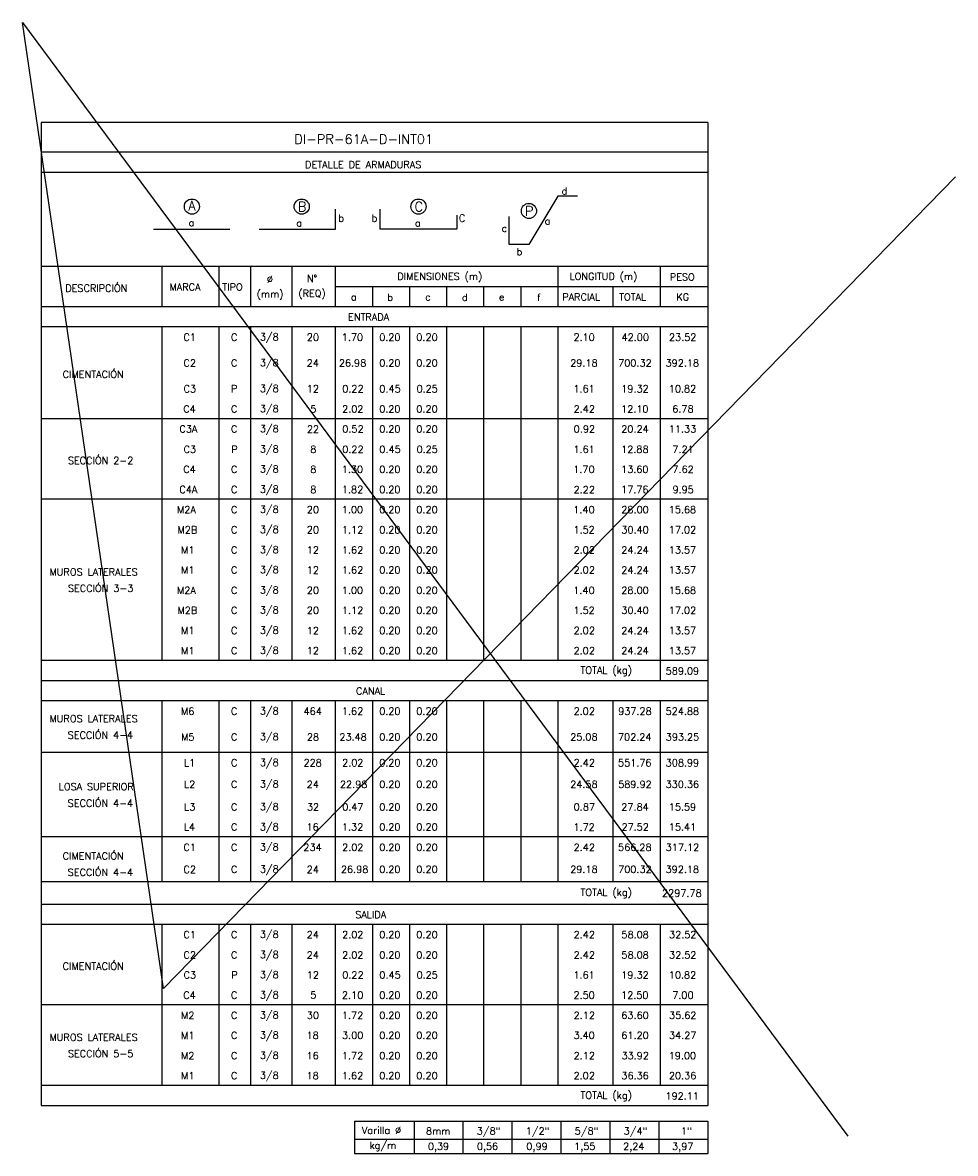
# Model space of a CAD drawing. Header units: metres. Extents: x -344 to 326, y 129 to 266.
# Tile 4 of 16: x -344 to -308, y 223 to 266. Entities that reach past the tile are written whole.
import ezdxf
from ezdxf.enums import TextEntityAlignment as Align

# ---------------------------------------------------------------- set-up
doc = ezdxf.new("R2010")
doc.units = ezdxf.units.M
for name, color, linetype in [('XREF-SE-CUADROS DE DESPIECE - HUAURA_PQT4$0$21', 3, 'Continuous'), ('XREF-SE-CUADROS DE DESPIECE - HUAURA_PQT4$0$21C', 3, 'Continuous'), ('XREF-SE-CUADROS DE DESPIECE - HUAURA_PQT4$0$23', 2, 'Continuous'), ('XREF-SE-CUADROS DE DESPIECE - HUAURA_PQT4$0$S-ANNO-TEXT', 7, 'Continuous'), ('XREF-SE-CUADROS DE DESPIECE - HUAURA_PQT4$0$S-LNWK-0006', 1, 'Continuous')]:
    doc.layers.add(name, color=color, linetype=linetype)
doc.styles.add('XREF-SE-CUADROS DE DESPIECE - HUAURA_PQT4$0$TEGEPSA 100', font='romans.shx')

# ---------------------------------------------------------------- blocks, each defined once
blk = doc.blocks.new('XREF-SE-CUADROS DE DESPIECE - HUAURA_PQT4$0$ARM')
at = {"layer": 'XREF-SE-CUADROS DE DESPIECE - HUAURA_PQT4$0$21C'}
for centre in [(4.163, -1.297), (8.339, -1.297), (12.78, -1.297), (16.983, -1.462)]:
    blk.add_circle(centre, 0.288, dxfattribs=at)
at = {"layer": 'XREF-SE-CUADROS DE DESPIECE - HUAURA_PQT4$0$S-LNWK-0006'}
blk.add_line((2.697, -2.15), (5.606, -2.15), dxfattribs=at)
at = {"layer": 'XREF-SE-CUADROS DE DESPIECE - HUAURA_PQT4$0$S-LNWK-0006', "flags": 128}
blk.add_lwpolyline([(18.832, -0.906), (18.079, -0.906), (16.973, -2.743), (16.237, -2.744), (16.237, -1.676)], dxfattribs=at)
at = {"layer": 'XREF-SE-CUADROS DE DESPIECE - HUAURA_PQT4$0$S-LNWK-0006'}
blk.add_lwpolyline([(6.719, -2.15), (9.628, -2.15), (9.628, -1.399)], dxfattribs=at)
blk.add_lwpolyline([(14.238, -1.626), (14.238, -2.136, -0.414214), (14.225, -2.15), (11.329, -2.15), (11.329, -1.399)], format="xyb", dxfattribs=at)
at = {"layer": 'XREF-SE-CUADROS DE DESPIECE - HUAURA_PQT4$0$S-ANNO-TEXT', "style": 'XREF-SE-CUADROS DE DESPIECE - HUAURA_PQT4$0$TEGEPSA 100'}
for s, p in [('d', (18.44, -0.838)), ('b', (9.95, -1.871)), ('b', (11.214, -1.871)), ('C', (14.56, -1.871)), ('c', (16.154, -2.26)), ('b', (16.73, -3.145))]:
    blk.add_text(s, height=0.27, dxfattribs=at).set_placement(p, align=Align.RIGHT)
for s, height, p in [('A', 0.362, (4.164, -1.443)), ('B', 0.362, (8.353, -1.479)), ('C', 0.362, (12.794, -1.479)), ('P', 0.362, (16.997, -1.644)), ('a', 0.27, (4.146, -2.047)), ('a', 0.27, (8.246, -2.05)), ('a', 0.27, (12.758, -2.05)), ('a', 0.27, (17.694, -1.974))]:
    blk.add_text(s, height=height, dxfattribs=at).set_placement(p, align=Align.CENTER)
blk = doc.blocks.new('XREF-SE-CUADROS DE DESPIECE - HUAURA_PQT4')
blk.add_line((-238.005, 140.925), (-238.005, 135.562))
blk.add_lwpolyline([(-224.97, 153.943), (-255.091, 123.071), (-260.451, 159.811), (-229.055, 117.458)])
at = {"layer": 'XREF-SE-CUADROS DE DESPIECE - HUAURA_PQT4$0$21'}
for p, q in [((-255.157, 150.544), (-255.157, 149.013)), ((-252.99, 150.544), (-252.99, 149.013)), ((-251.778, 150.544), (-251.778, 149.013)), ((-250.208, 150.544), (-250.208, 149.013)), ((-248.558, 150.544), (-248.558, 149.013)), ((-240.091, 150.544), (-240.091, 149.013)), ((-236.196, 150.544), (-236.196, 149.013)), ((-248.558, 149.775), (-234.387, 149.775)), ((-247.147, 149.775), (-247.147, 149.013)), ((-245.736, 149.775), (-245.736, 149.013)), ((-244.325, 149.775), (-244.325, 149.013)), ((-242.914, 149.775), (-242.914, 149.013)), ((-241.502, 149.775), (-241.502, 149.013)), ((-238.005, 149.775), (-238.005, 149.013)), ((-259.747, 149.013), (-234.387, 149.013)), ((-259.747, 148.251), (-234.387, 148.251)), ((-255.157, 148.251), (-255.157, 135.562)), ((-252.99, 148.251), (-252.99, 135.562)), ((-251.778, 148.251), (-251.778, 135.562)), ((-250.208, 148.251), (-250.208, 135.562)), ((-248.558, 148.251), (-248.558, 135.562)), ((-247.147, 148.251), (-247.147, 135.562)), ((-245.736, 148.251), (-245.736, 135.562)), ((-244.325, 148.251), (-244.325, 135.562)), ((-242.914, 148.251), (-242.914, 135.562)), ((-241.502, 148.251), (-241.502, 135.562)), ((-240.091, 148.251), (-240.091, 135.562)), ((-238.005, 148.251), (-238.005, 140.925)), ((-236.196, 148.251), (-236.196, 134.788)), ((-259.747, 144.756), (-234.387, 144.756)), ((-259.747, 141.691), (-234.387, 141.691)), ((-259.747, 135.562), (-234.387, 135.562)), ((-259.747, 134.788), (-234.387, 134.788)), ((-259.747, 134.026), (-234.387, 134.026)), ((-255.157, 134.026), (-255.157, 127.145)), ((-252.99, 134.026), (-252.99, 127.145)), ((-251.778, 134.026), (-251.778, 127.145)), ((-250.208, 134.026), (-250.208, 127.145)), ((-248.558, 134.026), (-248.558, 127.145)), ((-247.147, 134.026), (-247.147, 127.145)), ((-245.736, 134.026), (-245.736, 127.145)), ((-244.325, 134.026), (-244.325, 127.145)), ((-242.914, 134.026), (-242.914, 127.145)), ((-241.502, 134.026), (-241.502, 127.145)), ((-240.091, 134.026), (-240.091, 127.145)), ((-238.005, 134.026), (-238.005, 127.145)), ((-236.196, 134.026), (-236.196, 127.145)), ((-259.747, 132.063), (-234.387, 132.063)), ((-259.747, 128.851), (-234.387, 128.851)), ((-259.747, 127.145), (-234.387, 127.145)), ((-259.747, 126.286), (-234.387, 126.286)), ((-259.747, 125.524), (-234.387, 125.524)), ((-255.157, 125.524), (-255.157, 119.395)), ((-252.99, 125.524), (-252.99, 119.395)), ((-251.778, 125.524), (-251.778, 119.395)), ((-250.208, 125.524), (-250.208, 119.395)), ((-248.558, 125.524), (-248.558, 119.395)), ((-247.147, 125.524), (-247.147, 119.395)), ((-245.736, 125.524), (-245.736, 119.395)), ((-244.325, 125.524), (-244.325, 119.395)), ((-242.914, 125.524), (-242.914, 119.395)), ((-241.502, 125.524), (-241.502, 119.395)), ((-240.091, 125.524), (-240.091, 119.395)), ((-238.005, 125.524), (-238.005, 119.395)), ((-236.196, 125.524), (-236.196, 119.395)), ((-259.747, 122.459), (-234.387, 122.459)), ((-259.747, 119.395), (-234.387, 119.395)), ((-245.563, 118.029), (-245.563, 116.801)), ((-243.701, 118.029), (-243.701, 116.801)), ((-241.838, 118.029), (-241.838, 116.801)), ((-239.975, 118.029), (-239.975, 116.801)), ((-238.113, 118.029), (-238.113, 116.801)), ((-236.25, 118.029), (-236.25, 116.801)), ((-247.829, 117.341), (-234.387, 117.341))]:
    blk.add_line(p, q, dxfattribs=at)
at = {"layer": 'XREF-SE-CUADROS DE DESPIECE - HUAURA_PQT4$0$23'}
for p, q in [((-259.747, 156.015), (-259.747, 118.62)), ((-234.387, 156.015), (-234.387, 118.62)), ((-259.747, 150.544), (-234.387, 150.544)), ((-259.747, 118.62), (-234.387, 118.62)), ((-247.829, 118.029), (-247.829, 116.801)), ((-247.829, 118.029), (-234.387, 118.029)), ((-247.829, 118.029), (-247.829, 116.801)), ((-234.387, 118.029), (-234.387, 116.801)), ((-247.829, 116.801), (-234.387, 116.801))]:
    blk.add_line(p, q, dxfattribs=at)
for points in [[(-234.387, 156.015), (-259.747, 156.015)], [(-234.387, 154.878), (-259.747, 154.878)], [(-234.387, 154.109), (-259.747, 154.109)]]:
    blk.add_lwpolyline(points, dxfattribs=at)
blk.add_blockref('XREF-SE-CUADROS DE DESPIECE - HUAURA_PQT4$0$ARM', (-258.174, 154.109))
at = {"style": 'XREF-SE-CUADROS DE DESPIECE - HUAURA_PQT4$0$TEGEPSA 100'}
for s, p in [('Ø', (-251.159, 149.914)), ('N°', (-249.638, 149.941)), ('DIMENSIONES (m)', (-246.196, 150.028)), ('LONGITUD (m)', (-239.647, 150.028)), ('PESO', (-235.833, 150.001)), ('DESCRIPCIÓN', (-258.829, 149.574)), ('MARCA', (-254.864, 149.62)), ('TIPO', (-252.854, 149.62)), ('(REQ)', (-249.961, 149.382)), ('(mm)', (-251.545, 149.355)), ('a', (-247.965, 149.237)), ('b', (-246.58, 149.226)), ('c', (-245.139, 149.237)), ('d', (-243.744, 149.226)), ('e', (-242.332, 149.237)), ('f', (-240.88, 149.223)), ('PARCIAL', (-239.924, 149.236)), ('TOTAL', (-237.76, 149.236)), ('KG', (-235.583, 149.236)), ('C1', (-254.332, 147.71)), ('C', (-252.523, 147.71)), (' 3/8', (-251.613, 147.723)), ('20', (-249.642, 147.71)), ('1.70', (-248.309, 147.71)), ('0.20', (-246.886, 147.71)), ('0.20', (-245.474, 147.71)), ('2.10', (-239.497, 147.71)), ('42.00', (-237.668, 147.71)), ('23.52', (-235.863, 147.71)), ('C2', (-254.332, 146.728)), ('C', (-252.523, 146.728)), (' 3/8', (-251.613, 146.741)), ('24', (-249.644, 146.727)), ('26.98', (-248.421, 146.728)), ('0.20', (-246.886, 146.728)), ('0.20', (-245.474, 146.728)), ('29.18', (-239.622, 146.728)), ('700.32', (-237.796, 146.728)), ('392.18', (-235.992, 146.728)), ('CIMENTACIÓN', (-258.928, 146.299)), ('C3', (-254.331, 145.747)), ('P', (-252.523, 145.747)), (' 3/8', (-251.613, 145.76)), ('12', (-249.644, 145.745)), ('0.22', (-248.291, 145.747)), ('0.45', (-246.88, 145.747)), ('0.25', (-245.468, 145.747)), ('1.61', (-239.5, 145.747)), ('19.32', (-237.678, 145.747)), ('10.82', (-235.87, 145.747)), ('C4', (-254.339, 144.981)), ('C', (-252.523, 144.981)), (' 3/8', (-251.613, 144.994)), ('5', (-249.508, 144.982)), ('2.02', (-248.297, 144.981)), ('0.20', (-246.886, 144.981)), ('0.20', (-245.474, 144.981)), ('2.42', (-239.492, 144.98)), ('12.10', (-237.684, 144.981)), ('6.78', (-235.739, 144.981)), (' 3/8', (-251.613, 144.227)), ('C3A', (-254.486, 144.215)), ('C', (-252.523, 144.215)), ('22', (-249.637, 144.212)), ('0.52', (-248.291, 144.215)), ('0.20', (-246.886, 144.215)), ('0.20', (-245.474, 144.215)), ('0.92', (-239.487, 144.215)), ('20.24', (-237.678, 144.215)), ('11.33', (-235.869, 144.215)), ('C3', (-254.331, 143.448)), ('P', (-252.509, 143.448)), (' 3/8', (-251.613, 143.461)), ('8', (-249.51, 143.448)), ('0.22', (-248.291, 143.448)), ('0.45', (-246.88, 143.448)), ('0.25', (-245.468, 143.448)), ('1.61', (-239.5, 143.449)), ('12.88', (-237.682, 143.448)), ('7.21', (-235.734, 143.447)), ('SECCIÓN 2-2', (-258.729, 143.019)), ('C4', (-254.339, 142.682)), ('C', (-252.523, 142.682)), (' 3/8', (-251.613, 142.695)), ('8', (-249.51, 142.682)), ('1.30', (-248.309, 142.682)), ('0.20', (-246.886, 142.682)), ('0.20', (-245.474, 142.682)), ('1.70', (-239.504, 142.682)), ('13.60', (-237.684, 142.682)), ('7.62', (-235.734, 142.682)), ('C4A', (-254.486, 141.916)), ('C', (-252.523, 141.916)), (' 3/8', (-251.613, 141.929)), ('8', (-249.51, 141.916)), ('1.82', (-248.304, 141.916)), ('0.20', (-246.886, 141.916)), ('0.20', (-245.474, 141.916)), ('2.22', (-239.492, 141.915)), ('17.76', (-237.683, 141.916)), ('9.95', (-235.731, 141.916)), ('M2A', (-254.576, 141.148)), ('C', (-252.523, 141.15)), (' 3/8', (-251.613, 141.163)), ('20', (-249.642, 141.15)), ('1.00', (-248.309, 141.15)), ('0.20', (-246.886, 141.15)), ('0.20', (-245.474, 141.15)), ('1.40', (-239.504, 141.15)), ('28.00', (-237.676, 141.15)), ('15.68', (-235.874, 141.15)), ('M2B', (-254.561, 140.382)), ('C', (-252.523, 140.384)), (' 3/8', (-251.613, 140.397)), ('20', (-249.642, 140.384)), ('1.12', (-248.304, 140.383)), ('0.20', (-246.886, 140.384)), ('0.20', (-245.474, 140.384)), ('1.52', (-239.499, 140.384)), ('30.40', (-237.675, 140.384)), ('17.02', (-235.87, 140.384)), ('M1', (-254.422, 139.617)), ('C', (-252.523, 139.618)), (' 3/8', (-251.613, 139.631)), ('12', (-249.644, 139.615)), ('1.62', (-248.304, 139.618)), ('0.20', (-246.886, 139.618)), ('0.20', (-245.474, 139.618)), ('2.02', (-239.492, 139.618)), ('24.24', (-237.678, 139.616)), ('13.57', (-235.872, 139.618)), ('MUROS LATERALES', (-259.43, 138.781)), ('M1', (-254.422, 138.851)), ('C', (-252.523, 138.852)), (' 3/8', (-251.613, 138.864)), ('12', (-249.644, 138.849)), ('1.62', (-248.304, 138.852)), ('0.20', (-246.886, 138.852)), ('0.20', (-245.474, 138.852)), ('2.02', (-239.492, 138.852)), ('24.24', (-237.678, 138.85)), ('13.57', (-235.872, 138.852)), ('SECCIÓN 3-3', (-258.727, 138.156)), ('M2A', (-254.576, 138.084)), ('C', (-252.523, 138.085)), (' 3/8', (-251.613, 138.098)), ('20', (-249.642, 138.085)), ('1.00', (-248.309, 138.085)), ('0.20', (-246.886, 138.085)), ('0.20', (-245.474, 138.085)), ('1.40', (-239.504, 138.085)), ('28.00', (-237.676, 138.085)), ('15.68', (-235.874, 138.085)), ('M2B', (-254.561, 137.318)), ('C', (-252.523, 137.319)), (' 3/8', (-251.613, 137.332)), ('20', (-249.642, 137.319)), ('1.12', (-248.304, 137.318)), ('0.20', (-246.886, 137.319)), ('0.20', (-245.474, 137.319)), ('1.52', (-239.499, 137.319)), ('30.40', (-237.675, 137.319)), ('17.02', (-235.87, 137.319)), ('M1', (-254.422, 136.553)), ('C', (-252.523, 136.553)), (' 3/8', (-251.613, 136.566)), ('12', (-249.644, 136.551)), ('1.62', (-248.304, 136.553)), ('0.20', (-246.886, 136.553)), ('0.20', (-245.474, 136.553)), ('2.02', (-239.492, 136.553)), ('24.24', (-237.678, 136.552)), ('13.57', (-235.872, 136.553)), ('M1', (-254.422, 135.787)), ('C', (-252.523, 135.787)), (' 3/8', (-251.613, 135.8)), ('12', (-249.644, 135.785)), ('1.62', (-248.304, 135.787)), ('0.20', (-246.886, 135.787)), ('0.20', (-245.474, 135.787)), ('2.02', (-239.492, 135.787)), ('24.24', (-237.678, 135.786)), ('13.57', (-235.872, 135.787)), ('M6', (-254.426, 133.485)), ('C', (-252.523, 133.485)), (' 3/8', (-251.613, 133.498)), ('464', (-249.762, 133.485)), ('1.62', (-248.304, 133.485)), ('0.20', (-246.886, 133.485)), ('0.20', (-245.474, 133.485)), ('2.02', (-239.492, 133.485)), ('937.28', (-237.798, 133.485)), ('524.88', (-235.992, 133.485)), ('MUROS LATERALES', (-259.43, 133.199)), ('SECCIÓN 4-4', (-258.735, 132.574)), ('M5', (-254.421, 132.505)), ('C', (-252.523, 132.503)), (' 3/8', (-251.613, 132.516)), ('28', (-249.64, 132.503)), ('23.48', (-248.4, 132.503)), ('0.20', (-246.886, 132.503)), ('0.20', (-245.474, 132.503)), ('25.08', (-239.622, 132.503)), ('702.24', (-237.803, 132.503)), ('393.25', (-235.987, 132.503)), ('L1', (-254.313, 131.521)), ('C', (-252.523, 131.522)), (' 3/8', (-251.613, 131.535)), ('228', (-249.767, 131.522)), ('2.02', (-248.297, 131.522)), ('0.20', (-246.886, 131.522)), ('0.20', (-245.474, 131.522)), ('2.42', (-239.492, 131.521)), ('551.76', (-237.801, 131.522)), ('308.99', (-235.989, 131.522)), ('LOSA SUPERIOR', (-259.079, 130.611)), ('L2', (-254.313, 130.699)), ('C', (-252.523, 130.702)), (' 3/8', (-251.613, 130.715)), ('24', (-249.644, 130.7)), ('22.98', (-248.38, 130.702)), ('0.20', (-246.886, 130.702)), ('0.20', (-245.474, 130.702)), ('24.58', (-239.622, 130.702)), ('589.92', (-237.796, 130.702)), ('330.36', (-235.992, 130.702)), ('SECCIÓN 4-4', (-258.735, 129.986)), ('L3', (-254.312, 129.842)), ('C', (-252.523, 129.842)), (' 3/8', (-251.613, 129.855)), ('32', (-249.635, 129.842)), ('0.47', (-248.294, 129.842)), ('0.20', (-246.886, 129.842)), ('0.20', (-245.474, 129.842)), ('0.87', (-239.489, 129.842)), ('27.84', (-237.678, 129.842)), ('15.59', (-235.871, 129.842)), ('L4', (-254.319, 129.076)), ('C', (-252.523, 129.076)), (' 3/8', (-251.613, 129.088)), ('16', (-249.648, 129.076)), ('1.32', (-248.304, 129.076)), ('0.20', (-246.886, 129.076)), ('0.20', (-245.474, 129.076)), ('1.72', (-239.499, 129.074)), ('27.52', (-237.671, 129.076)), ('15.41', (-235.87, 129.077)), (' 3/8', (-251.613, 128.322)), ('CIMENTACIÓN', (-258.928, 127.978)), ('C1', (-254.332, 128.309)), ('C', (-252.523, 128.309)), ('234', (-249.77, 128.309)), ('2.02', (-248.297, 128.309)), ('0.20', (-246.886, 128.309)), ('0.20', (-245.474, 128.309)), ('2.42', (-239.492, 128.308)), ('566.28', (-237.8, 128.309)), ('317.12', (-235.988, 128.309)), ('C2', (-254.332, 127.465)), ('C', (-252.523, 127.466)), (' 3/8', (-251.613, 127.478)), ('24', (-249.644, 127.464)), ('26.98', (-248.343, 127.466)), ('0.20', (-246.886, 127.466)), ('0.20', (-245.474, 127.466)), ('29.18', (-239.622, 127.466)), ('700.32', (-237.796, 127.466)), ('392.18', (-235.992, 127.466)), ('SECCIÓN 4-4', (-258.735, 127.353)), ('C1', (-254.332, 124.983)), ('C', (-252.523, 124.983)), (' 3/8', (-251.613, 124.995)), ('24', (-249.644, 124.981)), ('2.02', (-248.297, 124.983)), ('0.20', (-246.886, 124.983)), ('0.20', (-245.474, 124.983)), ('2.42', (-239.492, 124.981)), ('58.08', (-237.673, 124.983)), ('32.52', (-235.861, 124.983)), ('C2', (-254.332, 124.216)), ('C', (-252.523, 124.216)), (' 3/8', (-251.613, 124.229)), ('24', (-249.644, 124.215)), ('2.02', (-248.297, 124.216)), ('0.20', (-246.886, 124.216)), ('0.20', (-245.474, 124.216)), ('2.42', (-239.492, 124.215)), ('58.08', (-237.673, 124.216)), ('32.52', (-235.861, 124.216)), ('CIMENTACIÓN', (-258.928, 123.787)), ('C3', (-254.331, 123.45)), ('P', (-252.509, 123.45)), (' 3/8', (-251.613, 123.463)), ('12', (-249.644, 123.448)), ('0.22', (-248.291, 123.45)), ('0.45', (-246.88, 123.45)), ('0.25', (-245.468, 123.45)), ('1.61', (-239.5, 123.45)), ('19.32', (-237.678, 123.45)), ('10.82', (-235.87, 123.45)), ('C4', (-254.339, 122.684)), ('C', (-252.523, 122.684)), (' 3/8', (-251.613, 122.697)), ('5', (-249.508, 122.686)), ('2.10', (-248.302, 122.684)), ('0.20', (-246.886, 122.684)), ('0.20', (-245.474, 122.684)), ('2.50', (-239.497, 122.684)), ('12.50', (-237.684, 122.684)), ('7.00', (-235.739, 122.684)), ('M2', (-254.422, 121.916)), ('C', (-252.523, 121.918)), (' 3/8', (-251.613, 121.931)), ('30', (-249.641, 121.918)), ('1.72', (-248.304, 121.917)), ('0.20', (-246.886, 121.918)), ('0.20', (-245.474, 121.918)), ('2.12', (-239.492, 121.917)), ('63.60', (-237.676, 121.918)), ('35.62', (-235.861, 121.918)), ('MUROS LATERALES', (-259.43, 121.081)), ('M1', (-254.422, 121.151)), ('C', (-252.523, 121.152)), (' 3/8', (-251.613, 121.165)), ('18', (-249.648, 121.152)), ('3.00', (-248.301, 121.152)), ('0.20', (-246.886, 121.152)), ('0.20', (-245.474, 121.152)), ('3.40', (-239.496, 121.152)), ('61.20', (-237.676, 121.152)), ('34.27', (-235.864, 121.152)), ('SECCIÓN 5-5', (-258.728, 120.456)), ('M2', (-254.422, 120.384)), ('C', (-252.523, 120.386)), (' 3/8', (-251.613, 120.398)), ('16', (-249.648, 120.386)), ('1.72', (-248.304, 120.384)), ('0.20', (-246.886, 120.386)), ('0.20', (-245.474, 120.386)), ('2.12', (-239.492, 120.384)), ('33.92', (-237.67, 120.386)), ('19.00', (-235.875, 120.386)), ('M1', (-254.422, 119.619)), ('C', (-252.523, 119.619)), (' 3/8', (-251.613, 119.632)), ('18', (-249.648, 119.619)), ('1.62', (-248.304, 119.619)), ('0.20', (-246.886, 119.619)), ('0.20', (-245.474, 119.619)), ('2.02', (-239.492, 119.619)), ('36.36', (-237.674, 119.619)), ('20.36', (-235.867, 119.619))]:
    blk.add_text(s, height=0.27, dxfattribs=at).set_placement(p)
at = {"layer": 'XREF-SE-CUADROS DE DESPIECE - HUAURA_PQT4$0$23', "style": 'XREF-SE-CUADROS DE DESPIECE - HUAURA_PQT4$0$TEGEPSA 100'}
for s, p in [('ENTRADA', (-248.07, 148.474)), ('TOTAL (kg)', (-239.229, 135.046)), ('589.09', (-235.989, 135.017)), ('CANAL', (-247.767, 134.249)), ('TOTAL (kg)', (-239.229, 126.594)), ('2297.78', (-236.128, 126.564)), ('SALIDA', (-247.799, 125.747)), ('TOTAL (kg)', (-239.229, 118.879)), ('192.11', (-235.997, 118.849))]:
    blk.add_text(s, height=0.27, dxfattribs=at).set_placement(p)
at = {"layer": 'XREF-SE-CUADROS DE DESPIECE - HUAURA_PQT4$0$S-ANNO-TEXT', "color": 4, "style": 'XREF-SE-CUADROS DE DESPIECE - HUAURA_PQT4$0$TEGEPSA 100'}
blk.add_text('DI-PR-61A-D-INT01', height=0.36233, dxfattribs=at).set_placement((-250.116, 155.198))
at = {"layer": 'XREF-SE-CUADROS DE DESPIECE - HUAURA_PQT4$0$S-ANNO-TEXT', "style": 'XREF-SE-CUADROS DE DESPIECE - HUAURA_PQT4$0$TEGEPSA 100'}
for s, height, p in [('DETALLE DE ARMADURAS', 0.27006, (-249.705, 154.269)), ('Varilla %%C', 0.27, (-247.544, 117.546)), ('8mm', 0.27, (-245.104, 117.521)), ('3/8"', 0.27, (-243.176, 117.521)), ('1/2"', 0.27, (-241.313, 117.521)), ('5/8"', 0.27, (-239.45, 117.521)), ('3/4"', 0.27, (-237.588, 117.521)), ('1"', 0.27, (-235.409, 117.521)), ('kg/m', 0.27, (-247.257, 116.976)), ('0,39', 0.27, (-245.037, 116.931)), ('0,56', 0.27, (-243.174, 116.931)), ('0,99', 0.27, (-241.289, 116.931)), ('1,55', 0.27, (-239.472, 116.931)), ('2,24', 0.27, (-237.609, 116.931)), ('3,97', 0.27, (-235.746, 116.931))]:
    blk.add_text(s, height=height, dxfattribs=at).set_placement(p)

msp = doc.modelspace()

# ---------------------------------------------------------------- block references
msp.add_blockref('XREF-SE-CUADROS DE DESPIECE - HUAURA_PQT4', (-83.359, 105.83))

doc.saveas('drawing.dxf')
